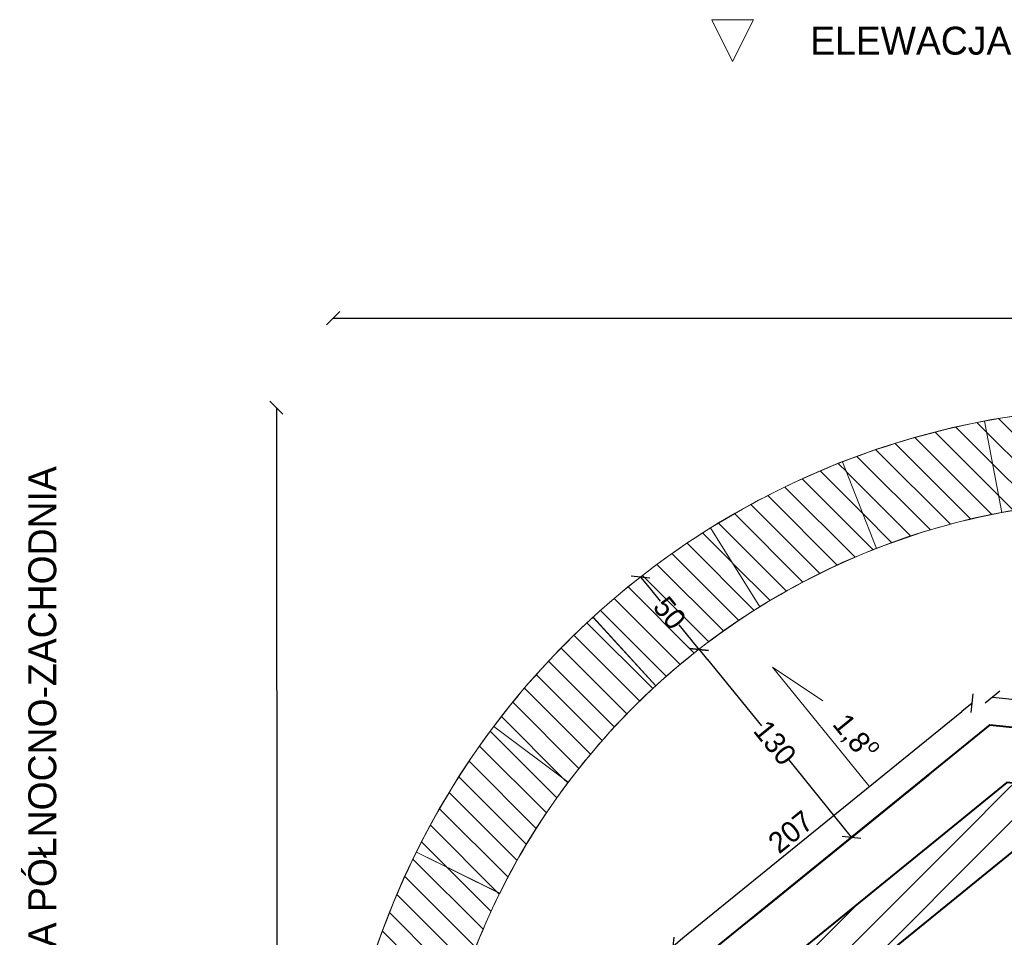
# Model space of a CAD drawing. Header units: millimetres. Extents: x 67877 to 166263, y -957 to 33454.
# Tile 87 of 98: x 109176 to 114469, y 23169 to 28101. Entities that reach past the tile are written whole.
import ezdxf

# ---------------------------------------------------------------- set-up
doc = ezdxf.new("R2010")
doc.units = ezdxf.units.MM
doc.linetypes.add('Wipeout_Contour', pattern=[1000, 0, -1000])
for name, color, linetype, lineweight in [('0_Nr_pióra__1', 7, 'Continuous', 13), ('0_Nr_pióra__61', 251, 'Continuous', 13), ('0_Nr_pióra__7', 7, 'Continuous', 20), ('inw_schody zewnętrzne_Nr_pióra__1', 7, 'Continuous', 13), ('inw_schody zewnętrzne_Nr_pióra__163', 7, 'Continuous', 5), ('inw_schody zewnętrzne_Nr_pióra__168', 7, 'Continuous', 5), ('inw_schody zewnętrzne_Nr_pióra__27', 7, 'Continuous', 40), ('inw_schody zewnętrzne_Nr_pióra__87', 7, 'Continuous', 13), ('inw_ściany zewnętrzne_Nr_pióra__27', 7, 'Continuous', 40), ('inw_ściany zewnętrzne_Nr_pióra__87', 7, 'Continuous', 13)]:
    doc.layers.add(name, color=color, linetype=linetype, lineweight=lineweight)
for name, color, linetype in [('inw_schody zewnętrzne', 7, 'Continuous'), ('inw_wymiarowanie', 7, 'Continuous'), ('inw_ściany zewnętrzne', 7, 'Continuous')]:
    doc.layers.add(name, color=color, linetype=linetype)
doc.styles.add('STYL_AUTOMATYCZNY_1', font='GOTHIC.TTF')
doc.dimstyles.new('STYL_AUTOMATYCZNY__1', dxfattribs={"dimtxt": 112.5, "dimasz": 71.25, "dimexe": 0.18, "dimexo": 0.0625, "dimgap": 0.09, "dimtad": 1, "dimtih": 1, "dimtoh": 1, "dimdec": 0, "dimlfac": 0.1, "dimzin": 0, "dimdsep": 46, "dimtxsty": 'STYL_AUTOMATYCZNY_1', "dimblk": 'ARROWHEAD_6', "dimblk1": 'ARROWHEAD_6', "dimblk2": 'ARROWHEAD_6', "dimcen": 0.09, "dimse1": 1, "dimse2": 1, "dimclrd": 256, "dimclre": 256, "dimclrt": 256, "dimadec": 1, "dimazin": 0, "dimtfac": 1, "dimtdec": 4, "dimtmove": 0, "dimatfit": 3, "dimfxl": 1, "dimtolj": 1, "dimtzin": 0, "dimarcsym": 0})
doc.dimstyles.new('STYL_AUTOMATYCZNY__2', dxfattribs={"dimtxt": 112.5, "dimasz": 71.25, "dimexe": 0.18, "dimexo": 0.0625, "dimgap": 0.09, "dimtad": 1, "dimdec": 0, "dimlfac": 0.1, "dimzin": 0, "dimdsep": 46, "dimtxsty": 'STYL_AUTOMATYCZNY_1', "dimblk": 'ARROWHEAD_6', "dimblk1": 'ARROWHEAD_6', "dimblk2": 'ARROWHEAD_6', "dimcen": 0.09, "dimse1": 1, "dimse2": 1, "dimclrd": 256, "dimclre": 256, "dimclrt": 256, "dimadec": 1, "dimazin": 0, "dimtfac": 1, "dimtdec": 4, "dimtmove": 0, "dimatfit": 3, "dimfxl": 1, "dimtolj": 1, "dimtzin": 0, "dimarcsym": 0})
doc.dimstyles.new('STYL_AUTOMATYCZNY__4', dxfattribs={"dimtxt": 112.5, "dimasz": 71.25, "dimexe": 0.18, "dimexo": 0.0625, "dimgap": 0.09, "dimtad": 1, "dimdec": 0, "dimlfac": 0.1, "dimzin": 0, "dimdsep": 46, "dimtxsty": 'STYL_AUTOMATYCZNY_1', "dimblk": 'ARROWHEAD_6', "dimblk1": 'ARROWHEAD_6', "dimblk2": 'ARROWHEAD_6', "dimcen": 0.09, "dimse1": 1, "dimse2": 1, "dimclrd": 256, "dimclre": 256, "dimclrt": 256, "dimadec": 1, "dimazin": 0, "dimtfac": 1, "dimtdec": 4, "dimtmove": 2, "dimatfit": 3, "dimfxl": 1, "dimtolj": 1, "dimtzin": 0, "dimarcsym": 0})
pattern_1 = [(45, (553500.93, 0), (-95.45941, 95.45941), [])]
pattern_2 = [(135, (553500.93, 0), (68.94291, 68.94291), [])]

# ---------------------------------------------------------------- blocks, each defined once
blk = doc.blocks.new('Ściana_25_4', base_point=(625715, 9077.3))
at = {"linetype": 'Wipeout_Contour', "ltscale": 1877578.498179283}
blk.add_wipeout([(625619.5, 9398.1), (625711.9, 9087.7), (626040.4, 9354.4)], dxfattribs=at).dxf.layer = 'inw_schody zewnętrzne'
at = {"linetype": 'Wipeout_Contour', "ltscale": 1872428.866113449}
blk.add_wipeout([(623968.7, 7672.5), (624297.2, 7939.2), (624012.4, 8093.3)], dxfattribs=at).dxf.layer = 'inw_schody zewnętrzne'
at = {"layer": 'inw_schody zewnętrzne_Nr_pióra__168', "linetype": 'Continuous'}
h = blk.add_hatch(dxfattribs=at)
h.set_pattern_fill('Bloczki_ceramiczne_0004', color=256, style=0, pattern_type=2)
h.set_pattern_definition(pattern_1)
h.paths.add_polyline_path([(625711.9, 9087.7), (625807.3, 8766.9), (626146.8, 9042.5)])
h = blk.add_hatch(dxfattribs=at)
h.set_pattern_fill('Bloczki_ceramiczne_0004', color=256, style=0, pattern_type=2)
h.set_pattern_definition(pattern_1)
h.paths.add_polyline_path([(624252.1, 7504.2), (624591.5, 7779.8), (624297.2, 7939.2)])
at = {"linetype": 'Wipeout_Contour', "ltscale": 1872809.11497564}
blk.add_wipeout([(624012.4, 8093.3), (624297.2, 7939.2), (624340.9, 8360)], dxfattribs=at).dxf.layer = 'inw_schody zewnętrzne'
at = {"layer": 'inw_schody zewnętrzne_Nr_pióra__87', "linetype": 'Continuous', "flags": 128}
blk.add_lwpolyline([(624012.4, 8093.3), (623968.7, 7672.5)], dxfattribs=at)
at = {"linetype": 'Wipeout_Contour', "ltscale": 2499880.404945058}
blk.add_wipeout([(625291, 9131.4), (624340.9, 8360), (624297.2, 7939.2), (625711.9, 9087.7)], dxfattribs=at).dxf.layer = 'inw_schody zewnętrzne'
at = {"layer": 'inw_schody zewnętrzne_Nr_pióra__168', "linetype": 'Continuous'}
h = blk.add_hatch(dxfattribs=at)
h.set_pattern_fill('Bloczki_ceramiczne_0004', color=256, style=0, pattern_type=2)
h.set_pattern_definition(pattern_1)
h.paths.add_polyline_path([(625372.4, 8812.1), (624636.7, 8214.8), (624591.5, 7779.8), (625807.3, 8766.9)])
h = blk.add_hatch(dxfattribs=at)
h.set_pattern_fill('Bloczki_ceramiczne_0004', color=256, style=0, pattern_type=2)
h.set_pattern_definition(pattern_1)
h.paths.add_polyline_path([(624297.2, 7939.2), (624591.5, 7779.8), (624636.7, 8214.8)])
at = {"layer": 'inw_schody zewnętrzne_Nr_pióra__27', "linetype": 'Continuous'}
for p, q in [((625372.4, 8812.1), (624636.7, 8214.8)), ((624636.7, 8214.8), (624297.2, 7939.2)), ((624297.2, 7939.2), (624252.1, 7504.2))]:
    blk.add_line(p, q, dxfattribs=at)
at = {"layer": 'inw_schody zewnętrzne_Nr_pióra__27', "linetype": 'Continuous', "flags": 128}
blk.add_lwpolyline([(624591.5, 7779.8), (625807.3, 8766.9)], dxfattribs=at)
at = {"linetype": 'Wipeout_Contour', "ltscale": 1876825.361504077}
blk.add_wipeout([(625291, 9131.4), (625711.9, 9087.7), (625619.5, 9398.1)], dxfattribs=at).dxf.layer = 'inw_schody zewnętrzne'
at = {"layer": 'inw_schody zewnętrzne_Nr_pióra__168', "linetype": 'Continuous'}
h = blk.add_hatch(dxfattribs=at)
h.set_pattern_fill('Bloczki_ceramiczne_0004', color=256, style=0, pattern_type=2)
h.set_pattern_definition(pattern_1)
h.paths.add_polyline_path([(625372.4, 8812.1), (625807.3, 8766.9), (625711.9, 9087.7)])
at = {"layer": 'inw_schody zewnętrzne_Nr_pióra__27', "linetype": 'Continuous'}
for p, q in [((625711.9, 9087.7), (625372.4, 8812.1)), ((626146.8, 9042.5), (625711.9, 9087.7))]:
    blk.add_line(p, q, dxfattribs=at)
at = {"layer": 'inw_schody zewnętrzne_Nr_pióra__87', "linetype": 'Continuous', "flags": 128}
for points in [[(625619.5, 9398.1), (624012.4, 8093.3)], [(625619.5, 9398.1), (626040.4, 9354.4)]]:
    blk.add_lwpolyline(points, dxfattribs=at)
blk = doc.blocks.new('Ściana_33_4', base_point=(630191, 6805.8))
at = {"layer": 'inw_ściany zewnętrzne_Nr_pióra__87', "linetype": 'Continuous'}
for radius in [4300, 3800]:
    blk.add_arc((626391, 6805.8), radius, 0, 180, dxfattribs=at)
blk = doc.blocks.new('Ściana_62_4', base_point=(622985.8, 8492.8))
at = {"layer": 'inw_schody zewnętrzne_Nr_pióra__1', "linetype": 'Continuous'}
h = blk.add_hatch(dxfattribs=at)
h.set_pattern_fill('Cegła_zwykła_0004', color=256, style=0, pattern_type=2)
h.set_pattern_definition(pattern_2)
h.paths.add_polyline_path([(622537.7, 8714.7, 0.046215), (622252.9, 7974.4), (622734.1, 7838.6, -0.046215), (622985.8, 8492.8)])
at = {"layer": 'inw_schody zewnętrzne_Nr_pióra__1', "linetype": 'Continuous', "flags": 128}
for points in [[(622537.7, 8714.7), (622985.8, 8492.8)], [(622252.9, 7974.4), (622734.1, 7838.6)]]:
    blk.add_lwpolyline(points, dxfattribs=at)
at = {"layer": 'inw_schody zewnętrzne_Nr_pióra__1', "linetype": 'Continuous'}
for radius in [4300.1, 3800.1]:
    blk.add_arc((626391.4, 6806.8), radius, 153.6612, 164.2455, dxfattribs=at)
blk = doc.blocks.new('Ściana_63_4', base_point=(623353.7, 9089.6))
at = {"layer": 'inw_schody zewnętrzne_Nr_pióra__163', "linetype": 'Continuous'}
h = blk.add_hatch(dxfattribs=at)
h.set_pattern_fill('Cegła_zwykła_0004', color=256, style=0, pattern_type=2)
h.set_pattern_definition(pattern_2)
h.paths.add_polyline_path([(622954, 9390, 0.046215), (622538, 8714.6), (622986, 8492.7, -0.046215), (623353.7, 9089.6)])
at = {"layer": 'inw_schody zewnętrzne_Nr_pióra__1', "linetype": 'Continuous', "flags": 128}
for points in [[(622954, 9390), (623353.7, 9089.6)], [(622538, 8714.6), (622986, 8492.7)]]:
    blk.add_lwpolyline(points, dxfattribs=at)
at = {"layer": 'inw_schody zewnętrzne_Nr_pióra__1', "linetype": 'Continuous'}
for radius in [4300.1, 3800.1]:
    blk.add_arc((626391.7, 6806.7), radius, 143.077, 153.6612, dxfattribs=at)
blk = doc.blocks.new('Ściana_64_4', base_point=(623824.9, 9608.6))
at = {"layer": 'inw_schody zewnętrzne_Nr_pióra__1', "linetype": 'Continuous'}
h = blk.add_hatch(dxfattribs=at)
h.set_pattern_fill('Cegła_zwykła_0004', color=256, style=0, pattern_type=2)
h.set_pattern_definition(pattern_2)
h.paths.add_polyline_path([(623487.1, 9977.3, 0.046215), (622954.2, 9389.8), (623353.9, 9089.4, -0.046215), (623824.9, 9608.6)])
at = {"layer": 'inw_schody zewnętrzne_Nr_pióra__1', "linetype": 'Continuous', "flags": 128}
for points in [[(623487.1, 9977.3), (623824.9, 9608.6)], [(622954.2, 9389.8), (623353.9, 9089.4)]]:
    blk.add_lwpolyline(points, dxfattribs=at)
at = {"layer": 'inw_schody zewnętrzne_Nr_pióra__1', "linetype": 'Continuous'}
for radius in [4300.1, 3800.1]:
    blk.add_arc((626391.9, 6806.5), radius, 132.4927, 143.077, dxfattribs=at)
blk = doc.blocks.new('Ściana_65_4', base_point=(624383.4, 10032.3))
at = {"layer": 'inw_schody zewnętrzne_Nr_pióra__163', "linetype": 'Continuous'}
h = blk.add_hatch(dxfattribs=at)
h.set_pattern_fill('Cegła_zwykła_0004', color=256, style=0, pattern_type=2)
h.set_pattern_definition(pattern_2)
h.paths.add_polyline_path([(624119.1, 10456.7, 0.046215), (623487.3, 9977.1), (623825.1, 9608.4, -0.046215), (624383.4, 10032.3)])
at = {"layer": 'inw_schody zewnętrzne_Nr_pióra__1', "linetype": 'Continuous', "flags": 128}
for points in [[(624119.1, 10456.7), (624383.4, 10032.3)], [(623487.3, 9977.1), (623825.1, 9608.4)]]:
    blk.add_lwpolyline(points, dxfattribs=at)
at = {"layer": 'inw_schody zewnętrzne_Nr_pióra__1', "linetype": 'Continuous'}
for radius in [4300.1, 3800.1]:
    blk.add_arc((626392, 6806.4), radius, 121.9085, 132.4927, dxfattribs=at)
blk = doc.blocks.new('Ściana_66_4', base_point=(625010.3, 10346.1))
at = {"layer": 'inw_schody zewnętrzne_Nr_pióra__1', "linetype": 'Continuous'}
h = blk.add_hatch(dxfattribs=at)
h.set_pattern_fill('Cegła_zwykła_0004', color=256, style=0, pattern_type=2)
h.set_pattern_definition(pattern_2)
h.paths.add_polyline_path([(624828.5, 10811.9, 0.046215), (624119.3, 10456.5), (624383.6, 10032, -0.046215), (625010.3, 10346.1)])
at = {"layer": 'inw_schody zewnętrzne_Nr_pióra__1', "linetype": 'Continuous', "flags": 128}
for points in [[(624828.5, 10811.9), (625010.3, 10346.1)], [(624119.3, 10456.5), (624383.6, 10032)]]:
    blk.add_lwpolyline(points, dxfattribs=at)
at = {"layer": 'inw_schody zewnętrzne_Nr_pióra__1', "linetype": 'Continuous'}
for radius in [4300.1, 3800.1]:
    blk.add_arc((626392.2, 6806.1), radius, 111.3242, 121.9085, dxfattribs=at)
blk = doc.blocks.new('Ściana_67_4', base_point=(625684.1, 10539.5))
at = {"layer": 'inw_schody zewnętrzne_Nr_pióra__163', "linetype": 'Continuous'}
h = blk.add_hatch(dxfattribs=at)
h.set_pattern_fill('Cegła_zwykła_0004', color=256, style=0, pattern_type=2)
h.set_pattern_definition(pattern_2)
h.paths.add_polyline_path([(625590.9, 11030.7, 0.046215), (624828.5, 10811.6), (625010.4, 10345.9, -0.046215), (625684.1, 10539.5)])
at = {"layer": 'inw_schody zewnętrzne_Nr_pióra__1', "linetype": 'Continuous', "flags": 128}
for points in [[(625590.9, 11030.7), (625684.1, 10539.5)], [(624828.5, 10811.6), (625010.4, 10345.9)]]:
    blk.add_lwpolyline(points, dxfattribs=at)
at = {"layer": 'inw_schody zewnętrzne_Nr_pióra__1', "linetype": 'Continuous'}
for radius in [4300.1, 3800.1]:
    blk.add_arc((626392.3, 6805.9), radius, 100.7399, 111.3242, dxfattribs=at)
blk = doc.blocks.new('Ściana_68_4', base_point=(626391, 10605.8))
at = {"layer": 'inw_schody zewnętrzne_Nr_pióra__1', "linetype": 'Continuous'}
h = blk.add_hatch(dxfattribs=at)
h.set_pattern_fill('Cegła_zwykła_0004', color=256, style=0, pattern_type=2)
h.set_pattern_definition(pattern_2)
h.paths.add_polyline_path([(626390.8, 11105.8, 0.046807), (625591, 11030.5), (625684.1, 10539.2, -0.046807), (626391, 10605.8)])
at = {"layer": 'inw_schody zewnętrzne_Nr_pióra__1', "linetype": 'Continuous', "flags": 128}
for points in [[(626390.8, 11105.8), (626391, 10605.8)], [(625591, 11030.5), (625684.1, 10539.2)]]:
    blk.add_lwpolyline(points, dxfattribs=at)
at = {"layer": 'inw_schody zewnętrzne_Nr_pióra__1', "linetype": 'Continuous'}
for radius in [4300.1, 3800.1]:
    blk.add_arc((626392.3, 6805.7), radius, 90.0204, 100.7399, dxfattribs=at)
blk = doc.blocks.new('ARROWHEAD_6')
at = {"linetype": 'Continuous'}
for p, q in [((0, 0), (-1, 0)), ((-0.5, -0.5), (0.5, 0.5))]:
    blk.add_line(p, q, dxfattribs=at)
blk = doc.blocks.new('*D130')
at = {"layer": 'Defpoints', "color": 0}
for p in [(112883, 25404.5), (113185.3, 25006.2), (112828.9, 24716.9)]:
    blk.add_point(p, dxfattribs=at)
at = {"layer": 'inw_wymiarowanie', "linetype": 'Continuous', "lineweight": -2}
for p, q in [((112558.8, 25049.5), (112618.9, 24975.5)), ((112784, 24772.2), (112721.3, 24849.5))]:
    blk.add_line(p, q, dxfattribs=at)
at = {"layer": 'inw_wymiarowanie', "lineweight": -2, "xscale": 71.25, "yscale": 71.25, "zscale": 71.25}
for p, rotation in [((112513.9, 25104.8), 129.0725391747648), ((112828.9, 24716.9), 309.0725391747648)]:
    blk.add_blockref('ARROWHEAD_6', p, dxfattribs=dict(at, rotation=rotation))
at = {"layer": 'inw_wymiarowanie', "insert": (112670.1, 24912.5), "char_height": 112.5, "attachment_point": 5, "rotation": 309.0725, "style": 'STYL_AUTOMATYCZNY_1'}
blk.add_mtext('\\A1;50', dxfattribs=at)
blk = doc.blocks.new('*D131')
at = {"layer": 'Defpoints', "color": 0}
for p in [(113185.3, 25006.2), (113586.6, 23658.7), (113647.7, 23708.3)]:
    blk.add_point(p, dxfattribs=at)
at = {"layer": 'inw_wymiarowanie', "linetype": 'Continuous', "lineweight": -2}
for p, q in [((112873.8, 24661.6), (113162.8, 24305.6)), ((113602.8, 23763.6), (113309.8, 24124.5))]:
    blk.add_line(p, q, dxfattribs=at)
at = {"layer": 'inw_wymiarowanie', "lineweight": -2, "xscale": 71.25, "yscale": 71.25, "zscale": 71.25}
for p, rotation in [((112828.9, 24716.9), 129.0725391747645), ((113647.7, 23708.3), 309.0725391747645)]:
    blk.add_blockref('ARROWHEAD_6', p, dxfattribs=dict(at, rotation=rotation))
at = {"layer": 'inw_wymiarowanie', "insert": (113236.3, 24215.1), "char_height": 112.5, "attachment_point": 5, "rotation": 309.0725, "style": 'STYL_AUTOMATYCZNY_1'}
blk.add_mtext('\\A1;130', dxfattribs=at)
blk = doc.blocks.new('*D136')
at = {"layer": 'Defpoints', "color": 0}
for p in [(119461.7, 26497.5), (110861.5, 21458.5), (119461.7, 21469)]:
    blk.add_point(p, dxfattribs=at)
at = {"layer": 'inw_wymiarowanie', "linetype": 'Continuous', "lineweight": -2}
blk.add_line((110932.7, 26497.5), (119390.4, 26497.5), dxfattribs=at)
at = {"layer": 'inw_wymiarowanie', "lineweight": -2, "xscale": 71.25, "yscale": 71.25, "zscale": 71.25, "rotation": 180}
blk.add_blockref('ARROWHEAD_6', (110861.5, 26497.5), dxfattribs=at)
at = {"layer": 'inw_wymiarowanie', "lineweight": -2, "xscale": 71.25, "yscale": 71.25, "zscale": 71.25}
blk.add_blockref('ARROWHEAD_6', (119461.7, 26497.5), dxfattribs=at)
at = {"layer": 'inw_wymiarowanie', "insert": (115158.4, 26556.7), "char_height": 112.5, "attachment_point": 5, "style": 'STYL_AUTOMATYCZNY_1'}
blk.add_mtext('\\A1;860', dxfattribs=at)
blk = doc.blocks.new('*D138')
at = {"layer": 'Defpoints', "color": 0}
for p in [(115161.4, 26018.8), (110561, 17415.6), (115166.8, 17418.5)]:
    blk.add_point(p, dxfattribs=at)
at = {"layer": 'inw_wymiarowanie', "linetype": 'Continuous', "lineweight": -2}
for p, q in [((110555.6, 25944.6), (110558.2, 21844)), ((110561, 17486.9), (110558.4, 21593.8))]:
    blk.add_line(p, q, dxfattribs=at)
at = {"layer": 'inw_wymiarowanie', "lineweight": -2, "xscale": 71.25, "yscale": 71.25, "zscale": 71.25}
for p, rotation in [((110555.6, 26015.9), 90.03618933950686), ((110561, 17415.6), 270.0361893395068)]:
    blk.add_blockref('ARROWHEAD_6', p, dxfattribs=dict(at, rotation=rotation))
at = {"layer": 'inw_wymiarowanie', "insert": (110558.3, 21718.9), "char_height": 112.5, "attachment_point": 5, "rotation": 270.0362, "style": 'STYL_AUTOMATYCZNY_1'}
blk.add_mtext('\\A1;860', dxfattribs=at)
blk = doc.blocks.new('*D146')
at = {"layer": 'Defpoints', "color": 0}
for p in [(114295.6, 24427.5), (114390.1, 24311.1), (112780.8, 23004.3)]:
    blk.add_point(p, dxfattribs=at)
at = {"layer": 'inw_wymiarowanie', "linetype": 'Continuous', "lineweight": -2}
blk.add_line((112741.5, 23165.7), (114240.3, 24382.6), dxfattribs=at)
at = {"layer": 'inw_wymiarowanie', "lineweight": -2, "xscale": 71.25, "yscale": 71.25, "zscale": 71.25}
for p, rotation in [((114295.6, 24427.5), 39.07625748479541), ((112686.2, 23120.8), 219.0762574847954)]:
    blk.add_blockref('ARROWHEAD_6', p, dxfattribs=dict(at, rotation=rotation))
at = {"layer": 'inw_wymiarowanie', "insert": (113320.5, 23735.8), "char_height": 112.5, "attachment_point": 5, "rotation": 39.0763, "style": 'STYL_AUTOMATYCZNY_1'}
blk.add_mtext('\\A1;207', dxfattribs=at)
blk = doc.blocks.new('*D147')
at = {"layer": 'Defpoints', "color": 0}
for p in [(114390.1, 24311.1), (116464.6, 24246.5), (116449.1, 24097.3)]:
    blk.add_point(p, dxfattribs=at)
at = {"layer": 'inw_wymiarowanie', "linetype": 'Continuous', "lineweight": -2}
blk.add_line((114476.5, 24452.9), (116393.7, 24253.9), dxfattribs=at)
at = {"layer": 'inw_wymiarowanie', "lineweight": -2, "xscale": 71.25, "yscale": 71.25, "zscale": 71.25}
for p, rotation in [((114405.6, 24460.3), 174.0725391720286), ((116464.6, 24246.5), 354.0725391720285)]:
    blk.add_blockref('ARROWHEAD_6', p, dxfattribs=dict(at, rotation=rotation))
at = {"layer": 'inw_wymiarowanie', "insert": (115296.9, 24445.8), "char_height": 112.5, "attachment_point": 5, "rotation": 354.0725, "style": 'STYL_AUTOMATYCZNY_1'}
blk.add_mtext('\\A1;207', dxfattribs=at)
blk = doc.blocks.new('Elewacja_34_4', base_point=(620414, 11688.1))
at = {"layer": '0_Nr_pióra__61', "insert": (620604, 10788.2), "char_height": 150, "attachment_point": 9, "rotation": 90, "style": 'STYL_AUTOMATYCZNY_1'}
blk.add_mtext('\\A1;{\\pqr;\\pt0;\\fCentury Gothic|b0|i0|c238|p34;ELEWACJA PÓŁNOCNO-ZACHODNIA}', dxfattribs=at)
at = {"linetype": 'Wipeout_Contour', "ltscale": 1861579.484614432}
blk.add_wipeout([(620414, 6918.9), (620414, 6693.9), (620639, 6806.4)], dxfattribs=at)
at = {"layer": '0_Nr_pióra__61', "linetype": 'Continuous', "flags": 128}
blk.add_lwpolyline([(620414, 6918.9), (620414, 6693.9), (620639, 6806.4)], close=True, dxfattribs=at)
blk = doc.blocks.new('Elewacja_35_4', base_point=(632152.3, 13188.1))
at = {"layer": '0_Nr_pióra__61', "insert": (628432.7, 12998.2), "char_height": 150, "attachment_point": 9, "style": 'STYL_AUTOMATYCZNY_1'}
blk.add_mtext('\\A1;{\\pqr;\\pt0;\\fCentury Gothic|b0|i0|c238|p34;ELEWACJA POŁUDNIOWO-ZACHODNIA}', dxfattribs=at)
at = {"linetype": 'Wipeout_Contour', "ltscale": 1873126.01029394}
blk.add_wipeout([(624350.1, 13188.1), (624125.1, 13188.1), (624237.6, 12963.1)], dxfattribs=at)
at = {"layer": '0_Nr_pióra__61', "linetype": 'Continuous', "flags": 128}
blk.add_lwpolyline([(624350.1, 13188.1), (624125.1, 13188.1), (624237.6, 12963.1)], close=True, dxfattribs=at)

msp = doc.modelspace()

# ---------------------------------------------------------------- block references
for name, p in [('Elewacja_35_4', (120922.926, 28101.134)), ('Elewacja_34_4', (109184.612, 26601.134))]:
    msp.add_blockref(name, p)
at = {"layer": 'inw_schody zewnętrzne'}
for name, p in [('Ściana_68_4', (115161.574, 25518.772)), ('Ściana_67_4', (114454.723, 25452.452)), ('Ściana_66_4', (113780.895, 25259.087)), ('Ściana_65_4', (113154.05, 24945.242)), ('Ściana_64_4', (112595.517, 24521.598)), ('Ściana_63_4', (112124.303, 24002.569)), ('Ściana_25_4', (114485.581, 23990.32)), ('Ściana_62_4', (111756.442, 23405.818))]:
    msp.add_blockref(name, p, dxfattribs=at)

# ---------------------------------------------------------------- dimensions: what is measured, and where the dimension line sits
at = {"layer": 'inw_wymiarowanie', "linetype": 'Continuous'}
dim = msp.add_linear_dim(base=(112828.909, 24716.868), p1=(112882.975, 25404.46), p2=(113185.279, 25006.198), angle=309.072539, dimstyle='STYL_AUTOMATYCZNY__2', dxfattribs=at)
dim.commit()
dim.dimension.update_dxf_attribs({"geometry": '*D130', "text_midpoint": (112670.082, 24912.496), "dimtype": 160, "text_rotation": 309.072539})

# ---------------------------------------------------------------- next in the draw order: linework, layer by layer
at = {"layer": '0_Nr_pióra__1', "linetype": 'Continuous'}
msp.add_circle((115161.574, 21718.772), 3800, dxfattribs=at)
at = {"layer": 'inw_ściany zewnętrzne_Nr_pióra__27', "linetype": 'Continuous', "flags": 128}
for points in [[(114390.127, 24311.077), (112783.042, 23006.313), (112569.269, 20947.325), (112739.451, 20737.71)], [(114390.127, 24311.077), (116449.115, 24097.304), (117753.879, 22490.219), (117540.106, 20431.231), (115933.021, 19126.466), (115675.14, 19153.241)]]:
    msp.add_lwpolyline(points, dxfattribs=at)
at = {"layer": 'inw_ściany zewnętrzne_Nr_pióra__87', "linetype": 'Continuous', "flags": 128}
msp.add_lwpolyline([(113740.512, 23983.231), (113222.317, 24621.496), (113492.767, 24440.32)], dxfattribs=at)

# ---------------------------------------------------------------- next in the draw order: block references
at = {"layer": 'inw_ściany zewnętrzne'}
msp.add_blockref('Ściana_33_4', (118961.574, 21718.772), dxfattribs=at)

# ---------------------------------------------------------------- next in the draw order: texts
at = {"layer": '0_Nr_pióra__7', "linetype": 'Continuous', "insert": (113598.093, 24189.717), "char_height": 112.5, "attachment_point": 8, "rotation": 309.072539, "style": 'STYL_AUTOMATYCZNY_1'}
msp.add_mtext('\\A1;{\\pqc;\\fCentury Gothic|b0|i0|c238|p34;1,8\\fCentury Gothic|b0|i0|c238|p34;\\A1{\\H.66x;\\So^  ;}}', dxfattribs=at)

# ---------------------------------------------------------------- next in the draw order: dimensions: what is measured, and where the dimension line sits
at = {"layer": 'inw_wymiarowanie', "linetype": 'Continuous'}
dim = msp.add_linear_dim(base=(119461.699, 26497.522), p1=(110861.456, 21458.543), p2=(119461.699, 21469.039), dimstyle='STYL_AUTOMATYCZNY__1', dxfattribs=at)
dim.commit()
dim.dimension.update_dxf_attribs({"geometry": '*D136', "text_midpoint": (115158.401, 26497.522), "dimtype": 160})
for base, p1, p2, angle, dimstyle, picture, middle, turn in [((110561.014, 17415.612), (115161.396, 26018.772), (115166.828, 17418.521), 270.036189, 'STYL_AUTOMATYCZNY__2', '*D138', (110558.296, 21718.914), 270.036189), ((113647.722, 23708.331), (113185.279, 25006.198), (113586.585, 23658.695), 309.072539, 'STYL_AUTOMATYCZNY__2', '*D131', (113236.313, 24215.066), 309.072539), ((116464.606, 24246.502), (114390.127, 24311.077), (116449.115, 24097.304), 354.072539, 'STYL_AUTOMATYCZNY__4', '*D147', (115296.851, 24445.839), 354.072539), ((114295.563, 24427.537), (112780.784, 23004.306), (114390.127, 24311.077), 39.076257, 'STYL_AUTOMATYCZNY__4', '*D146', (113320.49, 23735.848), 39.076257)]:
    dim = msp.add_linear_dim(base=base, p1=p1, p2=p2, angle=angle, dimstyle=dimstyle, dxfattribs=at)
    dim.commit()
    dim.dimension.update_dxf_attribs({"geometry": picture, "text_midpoint": middle, "dimtype": 160, "text_rotation": turn})

doc.saveas('drawing.dxf')
